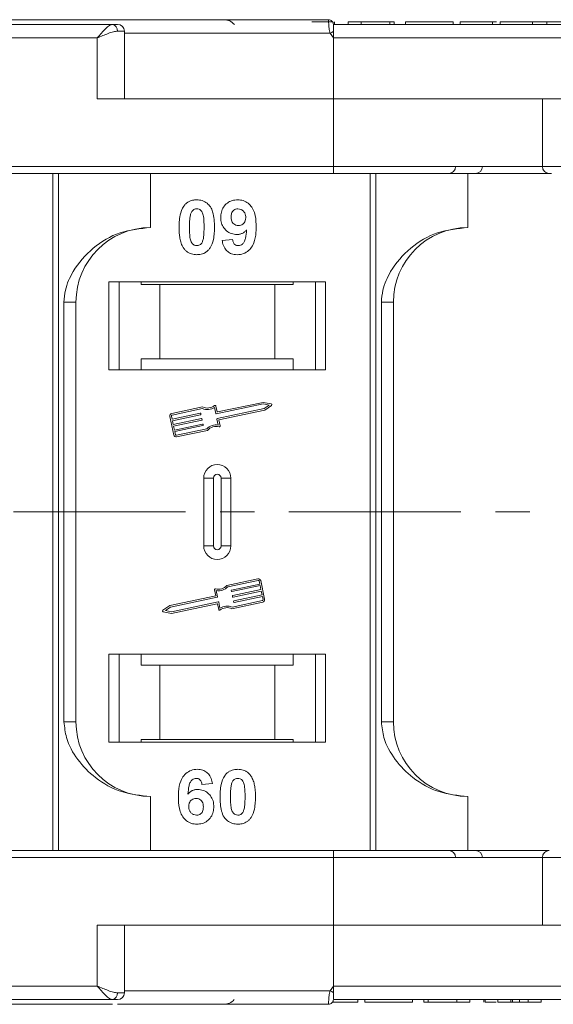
# Model space of a CAD drawing. Header units: millimetres. Extents: x 1678 to 3141, y 466 to 1499.
# Tile 9 of 81: x 2295 to 2334, y 765 to 838. Entities that reach past the tile are written whole.
import ezdxf

# ---------------------------------------------------------------- set-up
doc = ezdxf.new("R2010")
doc.units = ezdxf.units.MM
doc.linetypes.add('CENTERX2', pattern=[20.32, 12.7, -2.54, 2.54, -2.54])

msp = doc.modelspace()

# ---------------------------------------------------------------- linework, layer by layer
at = {"color": 7, "linetype": 'Continuous', "lineweight": 15}
for p, q in [((2301.385, 837.734), (2250.695, 837.734)), ((2317.345, 838.084), (2317.345, 838.084)), ((2317.657, 837.894), (2317.657, 837.934)), ((2330.016, 837.734), (2317.695, 837.734)), ((2368.385, 837.734), (2317.695, 837.734)), ((2317.766, 837.734), (2317.766, 837.934)), ((2318.792, 837.734), (2318.792, 837.934)), ((2318.792, 837.934), (2319.753, 837.934)), ((2319.753, 837.934), (2319.753, 837.734)), ((2319.753, 837.934), (2321.868, 837.934)), ((2321.868, 837.934), (2321.868, 837.734)), ((2321.868, 837.934), (2322.189, 837.934)), ((2322.189, 837.934), (2322.189, 837.734)), ((2323.022, 837.734), (2323.022, 837.934)), ((2323.022, 837.934), (2326.548, 837.934)), ((2326.548, 837.934), (2326.548, 837.734)), ((2327.061, 837.934), (2327.061, 837.734)), ((2329.44, 837.734), (2329.44, 837.934)), ((2329.726, 837.934), (2329.44, 837.934)), ((2330.016, 837.734), (2330.016, 837.934)), ((2333.798, 837.734), (2330.977, 837.734)), ((2332.395, 837.734), (2332.395, 837.934)), ((2333.448, 837.734), (2333.448, 837.934)), ((2302.267, 837.234), (2301.758, 837.234)), ((2302.267, 832.234), (2302.267, 837.234)), ((2317.461, 837.084), (2302.267, 837.084)), ((2317.695, 836.734), (2317.461, 837.084)), ((2250.695, 836.734), (2300.267, 836.734)), ((2300.267, 836.734), (2300.267, 832.234)), ((2317.695, 832.234), (2317.695, 836.734)), ((2317.695, 836.734), (2367.267, 836.734)), ((2300.267, 832.234), (2317.695, 832.234)), ((2335.124, 832.234), (2317.695, 832.234)), ((2317.695, 832.234), (2317.695, 827.234)), ((2333.124, 832.234), (2333.124, 827.234)), ((2317.695, 827.234), (2268.124, 827.234)), ((2268.124, 826.734), (2317.695, 826.734)), ((2296.983, 826.734), (2296.983, 801.734)), ((2297.403, 801.734), (2297.403, 826.734)), ((2304.195, 822.734), (2304.195, 826.734)), ((2317.695, 827.234), (2317.695, 826.734)), ((2333.124, 827.234), (2317.695, 827.234)), ((2320.413, 826.734), (2320.413, 801.734)), ((2320.832, 801.734), (2320.832, 826.734)), ((2327.625, 822.734), (2327.625, 826.734)), ((2335.124, 827.234), (2333.124, 827.234)), ((2309.484, 821.778), (2310.253, 821.862)), ((2317.125, 818.734), (2301.125, 818.734)), ((2301.125, 818.734), (2301.125, 812.234)), ((2301.875, 812.234), (2301.875, 818.734)), ((2303.511, 818.534), (2303.511, 818.734)), ((2314.738, 818.734), (2314.738, 818.534)), ((2316.375, 818.734), (2316.375, 812.234)), ((2317.125, 812.234), (2317.125, 818.734)), ((2303.511, 818.534), (2304.875, 818.534)), ((2304.875, 818.534), (2304.875, 813.034)), ((2313.375, 818.534), (2304.875, 818.534)), ((2313.375, 813.034), (2313.375, 818.534)), ((2313.375, 818.534), (2314.738, 818.534)), ((2297.81, 817.234), (2297.81, 801.734)), ((2298.695, 817.234), (2297.81, 817.234)), ((2298.695, 801.734), (2298.695, 817.234)), ((2321.239, 817.234), (2321.239, 801.734)), ((2322.125, 817.234), (2321.239, 817.234)), ((2322.125, 801.734), (2322.125, 817.234)), ((2304.875, 813.034), (2303.511, 813.034)), ((2303.511, 813.034), (2303.511, 812.234)), ((2313.375, 813.034), (2304.875, 813.034)), ((2314.738, 813.034), (2313.375, 813.034)), ((2314.738, 812.234), (2314.738, 813.034)), ((2301.125, 812.234), (2317.125, 812.234)), ((2308.043, 809.487), (2305.764, 809.005)), ((2308.031, 809.364), (2305.789, 808.891)), ((2309.017, 809.003), (2308.923, 809.447)), ((2309.108, 809.142), (2309.02, 809.557)), ((2312.513, 809.711), (2309.052, 808.98)), ((2309.125, 808.635), (2312.586, 809.366)), ((2312.512, 809.831), (2309.143, 809.119)), ((2309.235, 808.538), (2312.634, 809.256)), ((2313.114, 809.713), (2312.512, 809.831)), ((2312.955, 809.624), (2312.513, 809.711)), ((2312.586, 809.366), (2312.955, 809.624)), ((2312.634, 809.256), (2313.136, 809.607)), ((2305.628, 808.797), (2305.92, 807.418)), ((2305.743, 808.821), (2305.792, 808.591)), ((2305.792, 808.591), (2307.874, 809.031)), ((2307.899, 808.916), (2305.816, 808.476)), ((2305.816, 808.476), (2305.877, 808.189)), ((2305.877, 808.189), (2307.959, 808.629)), ((2307.984, 808.514), (2305.901, 808.074)), ((2307.909, 809.008), (2307.921, 808.951)), ((2307.994, 808.606), (2308.006, 808.549)), ((2309.196, 808.156), (2309.102, 808.6)), ((2309.329, 808.094), (2309.235, 808.538)), ((2305.901, 808.074), (2305.962, 807.787)), ((2305.962, 807.787), (2308.044, 808.227)), ((2308.069, 808.112), (2305.986, 807.672)), ((2306.104, 807.397), (2308.347, 807.871)), ((2306.128, 807.282), (2308.407, 807.763)), ((2308.079, 808.204), (2308.091, 808.147)), ((2305.986, 807.672), (2306.035, 807.442)), ((2308.125, 804.234), (2308.125, 801.734)), ((2308.125, 804.234), (2308.84, 804.234)), ((2308.84, 804.234), (2308.84, 801.734)), ((2309.41, 801.734), (2309.41, 804.234)), ((2310.125, 804.234), (2309.41, 804.234)), ((2310.125, 801.734), (2310.125, 804.234)), ((2296.983, 801.734), (2296.983, 776.734)), ((2297.403, 776.734), (2297.403, 801.734)), ((2297.81, 801.734), (2297.81, 786.234)), ((2298.695, 786.234), (2298.695, 801.734)), ((2308.125, 801.734), (2308.125, 799.234)), ((2308.84, 801.734), (2308.84, 799.234)), ((2309.41, 799.234), (2309.41, 801.734)), ((2310.125, 799.234), (2310.125, 801.734)), ((2320.413, 801.734), (2320.413, 776.734)), ((2320.832, 776.734), (2320.832, 801.734)), ((2321.239, 801.734), (2321.239, 786.234)), ((2322.125, 786.234), (2322.125, 801.734)), ((2308.84, 799.234), (2308.125, 799.234)), ((2310.125, 799.234), (2309.41, 799.234)), ((2312.121, 796.801), (2309.843, 796.319)), ((2312.146, 796.686), (2309.903, 796.212)), ((2310.181, 795.971), (2312.264, 796.411)), ((2312.288, 796.296), (2310.205, 795.856)), ((2312.264, 796.411), (2312.215, 796.64)), ((2312.349, 796.008), (2312.288, 796.296)), ((2312.621, 795.286), (2312.33, 796.665)), ((2309.014, 795.544), (2305.616, 794.826)), ((2309.125, 795.447), (2305.663, 794.716)), ((2308.92, 795.988), (2309.014, 795.544)), ((2309.054, 795.926), (2309.147, 795.482)), ((2310.171, 795.878), (2310.158, 795.936)), ((2310.256, 795.476), (2310.243, 795.534)), ((2310.266, 795.568), (2312.349, 796.008)), ((2312.373, 795.893), (2310.29, 795.453)), ((2310.351, 795.166), (2312.434, 795.606)), ((2312.458, 795.491), (2310.375, 795.051)), ((2312.434, 795.606), (2312.373, 795.893)), ((2312.506, 795.261), (2312.458, 795.491)), ((2305.616, 794.826), (2305.114, 794.475)), ((2305.663, 794.716), (2305.294, 794.458)), ((2305.736, 794.371), (2309.198, 795.103)), ((2305.737, 794.251), (2309.107, 794.963)), ((2309.142, 794.941), (2309.23, 794.525)), ((2309.232, 795.08), (2309.326, 794.636)), ((2310.207, 794.596), (2312.485, 795.077)), ((2310.218, 794.718), (2312.461, 795.192)), ((2310.341, 795.074), (2310.328, 795.131)), ((2305.136, 794.369), (2305.737, 794.251)), ((2305.294, 794.458), (2305.736, 794.371)), ((2317.125, 791.234), (2301.125, 791.234)), ((2301.125, 791.234), (2301.125, 784.734)), ((2301.875, 784.734), (2301.875, 791.234)), ((2303.511, 791.234), (2303.511, 790.434)), ((2314.738, 790.434), (2314.738, 791.234)), ((2316.375, 791.234), (2316.375, 784.734)), ((2317.125, 784.734), (2317.125, 791.234)), ((2303.511, 790.434), (2304.875, 790.434)), ((2304.875, 790.434), (2304.875, 784.934)), ((2304.875, 790.434), (2313.375, 790.434)), ((2313.375, 784.934), (2313.375, 790.434)), ((2313.375, 790.434), (2314.738, 790.434)), ((2297.81, 786.234), (2298.695, 786.234)), ((2321.239, 786.234), (2322.125, 786.234)), ((2301.125, 784.734), (2317.125, 784.734)), ((2304.875, 784.934), (2303.511, 784.934)), ((2303.511, 784.734), (2303.511, 784.934)), ((2304.875, 784.934), (2313.375, 784.934)), ((2314.738, 784.934), (2313.375, 784.934)), ((2314.738, 784.934), (2314.738, 784.734)), ((2308.766, 781.69), (2307.997, 781.606)), ((2304.195, 780.734), (2304.195, 776.734)), ((2327.625, 780.734), (2327.625, 776.734)), ((2317.695, 776.734), (2268.124, 776.734)), ((2317.695, 776.234), (2317.695, 776.734)), ((2268.124, 776.234), (2317.695, 776.234)), ((2317.695, 776.234), (2317.695, 771.234)), ((2317.695, 776.234), (2333.124, 776.234)), ((2333.124, 776.234), (2333.124, 771.234)), ((2333.124, 776.234), (2335.124, 776.234)), ((2317.695, 771.234), (2300.267, 771.234)), ((2300.267, 771.234), (2300.267, 766.734)), ((2302.267, 766.234), (2302.267, 771.234)), ((2317.695, 766.734), (2317.695, 771.234)), ((2317.695, 771.234), (2335.124, 771.234)), ((2300.267, 766.734), (2250.695, 766.734)), ((2302.267, 766.384), (2317.461, 766.384)), ((2317.461, 766.384), (2317.695, 766.734)), ((2367.267, 766.734), (2317.695, 766.734)), ((2250.695, 765.734), (2301.385, 765.734)), ((2301.758, 766.234), (2302.267, 766.234)), ((2317.695, 765.736), (2317.695, 765.734)), ((2317.695, 765.734), (2342.324, 765.734)), ((2317.695, 765.734), (2368.385, 765.734)), ((2319.497, 765.734), (2319.497, 765.534)), ((2320.009, 765.534), (2320.009, 765.734)), ((2320.009, 765.534), (2323.535, 765.534)), ((2323.535, 765.734), (2323.535, 765.534)), ((2324.368, 765.734), (2324.368, 765.534)), ((2324.368, 765.534), (2324.689, 765.534)), ((2324.689, 765.734), (2324.689, 765.534)), ((2324.689, 765.534), (2326.804, 765.534)), ((2326.804, 765.534), (2326.804, 765.734)), ((2326.804, 765.534), (2327.766, 765.534)), ((2327.766, 765.734), (2327.766, 765.534)), ((2328.792, 765.734), (2328.792, 765.534)), ((2328.901, 765.734), (2328.901, 765.534)), ((2329.824, 765.734), (2329.824, 765.534)), ((2330.785, 765.534), (2329.824, 765.534)), ((2330.785, 765.734), (2330.785, 765.534)), ((2330.915, 765.734), (2330.915, 765.534)), ((2331.33, 765.534), (2331.535, 765.534)), ((2331.43, 765.734), (2331.43, 765.534)), ((2332.067, 765.734), (2332.067, 765.534)), ((2332.067, 765.534), (2333.029, 765.534)), ((2333.029, 765.734), (2333.029, 765.534)), ((2317.345, 765.384), (2317.345, 765.384))]:
    msp.add_line(p, q, dxfattribs=at)
at = {"color": 1, "linetype": 'CENTERX2', "lineweight": 13}
msp.add_line((2977.349, 801.734), (2139.266, 801.734), dxfattribs=at)
at = {"color": 7, "linetype": 'Continuous', "lineweight": 15, "flags": 128}
msp.add_lwpolyline([(2317.695, 837.734), (2317.695, 837.734)], dxfattribs=at)
at = {"color": 7, "linetype": 'Continuous', "lineweight": 15}
for centre, radius, start, end in [((2301.31, 837.289), 0.451, 352.91869, 80.47981), ((2301.767, 837.234), 0.5, 0, 90), ((2309.625, 837.084), 1, 40.5416, 90), ((2317.345, 837.734), 0.35, 0.00057, 90.00191), ((2353.24, 770.157), 75.89, 117.92809, 118.12821), ((2326.213, 827.234), 0.5, 270, 0), ((2328.196, 827.234), 0.5, 270, 0), ((2333.624, 827.234), 0.5, 180, 270), ((2304.195, 817.234), 5.5, 90, 180), ((2327.625, 817.234), 5.5, 90, 180), ((2308.396, 810.285), 0.99, 248.37041, 302.16635), ((2308.396, 810.285), 0.873, 246.11204, 307.44471), ((2308.963, 809.545), 0.0587, 11.9297, 127.44471), ((2313.102, 809.656), 0.0587, 304.95116, 78.90824), ((2305.801, 808.833), 0.176, 101.9297, 191.9297), ((2305.801, 808.833), 0.0587, 101.9297, 191.9297), ((2307.88, 809.002), 0.0294, 11.9297, 101.9297), ((2307.893, 808.945), 0.0294, 281.9297, 11.9297), ((2307.965, 808.6), 0.0294, 11.9297, 101.9297), ((2307.978, 808.543), 0.0294, 281.9297, 11.9297), ((2309.046, 809.009), 0.0294, 191.9297, 281.9297), ((2309.131, 808.606), 0.0294, 101.9297, 191.9297), ((2309.137, 809.148), 0.0294, 191.9297, 281.9297), ((2308.05, 808.198), 0.0294, 11.9297, 101.9297), ((2308.063, 808.141), 0.0294, 281.9297, 11.9297), ((2309.053, 807.176), 0.99, 81.69305, 135.48899), ((2309.053, 807.176), 0.873, 76.41469, 137.74736), ((2309.272, 808.082), 0.0587, 256.41469, 11.9297), ((2306.092, 807.454), 0.176, 191.9297, 281.9297), ((2306.092, 807.454), 0.0587, 191.9297, 281.9297), ((2309.125, 804.234), 1, 0, 180), ((2309.125, 804.234), 0.285, 0, 180), ((2309.125, 799.234), 1, 180, 0), ((2309.125, 799.234), 0.285, 180, 0), ((2312.158, 796.628), 0.176, 11.9297, 101.9297), ((2309.197, 796.906), 0.873, 256.41469, 317.74736), ((2309.197, 796.906), 0.99, 261.69305, 315.48899), ((2312.158, 796.628), 0.0587, 11.9297, 101.9297), ((2308.978, 796.001), 0.0587, 76.41469, 191.9297), ((2309.119, 795.476), 0.0294, 281.9297, 11.9297), ((2310.187, 795.942), 0.0294, 101.9297, 191.9297), ((2310.199, 795.884), 0.0294, 191.9297, 281.9297), ((2310.272, 795.54), 0.0294, 101.9297, 191.9297), ((2310.284, 795.482), 0.0294, 191.9297, 281.9297), ((2309.113, 794.935), 0.0294, 11.9297, 101.9297), ((2309.204, 795.074), 0.0294, 11.9297, 101.9297), ((2309.853, 793.798), 0.873, 66.11204, 127.44471), ((2309.853, 793.798), 0.99, 68.37041, 122.16635), ((2310.357, 795.137), 0.0294, 101.9297, 191.9297), ((2310.369, 795.08), 0.0294, 191.9297, 281.9297), ((2312.449, 795.249), 0.0587, 281.9297, 11.9297), ((2312.449, 795.249), 0.176, 281.9297, 11.9297), ((2305.147, 794.427), 0.0587, 124.95116, 258.90824), ((2309.287, 794.537), 0.0587, 191.9297, 307.44471), ((2304.195, 786.234), 5.5, 180, 270), ((2327.625, 786.234), 5.5, 180, 270), ((2326.213, 776.234), 0.5, 0, 90), ((2328.196, 776.234), 0.5, 0, 90), ((2333.624, 776.234), 0.5, 90, 180), ((2353.24, 833.311), 75.89, 241.87179, 242.07191), ((2301.31, 766.178), 0.451, 279.5202, 7.08135), ((2301.767, 766.234), 0.5, 270, 0), ((2309.625, 766.384), 1, 270, 319.04573), ((2317.345, 765.734), 0.35, 269.99809, 359.99965)]:
    msp.add_arc(centre, radius, start, end, dxfattribs=at)
for points, knots in [([(2317.345, 838.084), (2316.032, 838.084), (2313.367, 838.084), (2309.378, 838.084), (2305.734, 838.084), (2302.499, 838.084), (2299.673, 838.084), (2297.012, 838.084), (2293.733, 838.084), (2290.945, 838.084), (2288.743, 838.084), (2287.272, 838.084), (2286.106, 838.084), (2285.335, 838.084), (2285.241, 838.084), (2285.195, 838.084)], [0, 0, 0, 0, 0.077724, 0.157824, 0.240135, 0.304454, 0.368763, 0.43443, 0.500087, 0.631237, 0.695556, 0.759865, 0.842185, 0.922283, 1, 1, 1, 1]), ([(2300.267, 836.734), (2300.373, 836.856), (2300.585, 837.101), (2300.894, 837.431), (2301.173, 837.681), (2301.317, 837.717), (2301.385, 837.734)], [0, 0, 0, 0, 0.251131, 0.501805, 0.765641, 1, 1, 1, 1]), ([(2317.657, 837.934), (2317.603, 837.934), (2317.495, 837.934), (2317.191, 837.934), (2316.726, 837.934), (2316.339, 837.934), (2316.105, 837.934)], [0, 0, 0, 0, 0.20646, 0.413515, 0.645211, 1, 1, 1, 1]), ([(2317.461, 837.084), (2317.444, 837.14), (2317.407, 837.263), (2317.378, 837.45), (2317.359, 837.631), (2317.348, 837.814), (2317.345, 837.96), (2317.345, 838.063), (2317.345, 838.077), (2317.345, 838.084)], [0, 0, 0, 0, 0.1117977, 0.2443303, 0.368648, 0.5004012, 0.6872226, 0.8279677, 1, 1, 1, 1]), ([(2317.695, 837.734), (2317.695, 837.723), (2317.695, 837.701), (2317.695, 837.528), (2317.695, 837.343), (2317.695, 837.227), (2317.695, 837.208)], [0, 0, 0, 0, 0.313357, 0.626713, 0.94007, 1, 1, 1, 1]), ([(2329.44, 837.934), (2329.306, 837.934), (2328.902, 837.934), (2328.242, 837.934), (2327.621, 837.934), (2327.195, 837.934), (2327.07, 837.934), (2327.062, 837.934), (2327.061, 837.934)], [0, 0, 0, 0, 0.102171, 0.30922, 0.51365, 0.692275, 0.932413, 1, 1, 1, 1]), ([(2332.395, 837.934), (2332.261, 837.934), (2331.857, 837.934), (2331.203, 837.934), (2330.585, 837.934), (2330.157, 837.934), (2330.026, 837.934), (2330.018, 837.934), (2330.016, 837.934)], [0, 0, 0, 0, 0.101398, 0.306996, 0.506144, 0.685262, 0.924557, 1, 1, 1, 1]), ([(2333.448, 837.934), (2333.386, 837.934), (2333.262, 837.934), (2333.078, 837.934), (2332.902, 837.934), (2332.735, 837.934), (2332.565, 837.934), (2332.452, 837.934), (2332.395, 837.934)], [0, 0, 0, 0, 0.185429, 0.37219, 0.527708, 0.683877, 0.841678, 1, 1, 1, 1]), ([(2334.536, 837.934), (2334.476, 837.934), (2334.356, 837.934), (2334.039, 837.934), (2333.719, 837.934), (2333.477, 837.934), (2333.448, 837.934)], [0, 0, 0, 0, 0.250896, 0.502166, 0.940512, 1, 1, 1, 1]), ([(2301.758, 837.234), (2301.663, 837.224), (2301.453, 837.202), (2300.955, 837.031), (2300.537, 836.85), (2300.267, 836.734)], [0, 0, 0, 0, 0.227063, 0.501587, 1, 1, 1, 1]), ([(2317.695, 826.734), (2319.037, 826.734), (2321.761, 826.734), (2325.848, 826.734), (2329.571, 826.734), (2332.231, 826.734), (2333.488, 826.734), (2333.792, 826.734)], [0, 0, 0, 0, 0.239024, 0.485461, 0.738838, 0.936896, 1, 1, 1, 1]), ([(2306.7, 824.379), (2306.745, 824.429), (2306.835, 824.531), (2307.004, 824.647), (2307.192, 824.73), (2307.361, 824.768), (2307.503, 824.783), (2307.576, 824.784), (2307.612, 824.785)], [0, 0, 0, 0, 0.193776, 0.3936, 0.587864, 0.788908, 0.894169, 1, 1, 1, 1]), ([(2307.612, 824.785), (2307.747, 824.775), (2308.019, 824.755), (2308.372, 824.556), (2308.643, 824.263), (2308.895, 823.662), (2308.909, 823.139), (2308.92, 822.753)], [0, 0, 0, 0, 0.147566, 0.296688, 0.431278, 0.580404, 1, 1, 1, 1]), ([(2309.381, 823.481), (2309.389, 823.615), (2309.404, 823.885), (2309.572, 824.265), (2309.851, 824.561), (2310.222, 824.755), (2310.497, 824.775), (2310.639, 824.785)], [0, 0, 0, 0, 0.197927, 0.397728, 0.597413, 0.790584, 1, 1, 1, 1]), ([(2310.639, 824.785), (2310.775, 824.775), (2311.046, 824.753), (2311.407, 824.551), (2311.698, 824.246), (2311.938, 823.711), (2311.992, 823.202), (2311.996, 822.847), (2311.997, 822.788)], [0, 0, 0, 0, 0.148288, 0.297745, 0.443713, 0.607791, 0.934708, 1, 1, 1, 1]), ([(2306.304, 822.761), (2306.307, 822.895), (2306.312, 823.198), (2306.384, 823.727), (2306.524, 824.149), (2306.683, 824.356), (2306.7, 824.379)], [0, 0, 0, 0, 0.2367308, 0.5375555, 0.9496679, 1, 1, 1, 1]), ([(2307.074, 822.761), (2307.074, 822.828), (2307.075, 822.961), (2307.081, 823.142), (2307.091, 823.303), (2307.105, 823.445), (2307.124, 823.587), (2307.147, 823.679), (2307.159, 823.726)], [0, 0, 0, 0, 0.205942, 0.411959, 0.558149, 0.704502, 0.851801, 1, 1, 1, 1]), ([(2307.159, 823.726), (2307.183, 823.795), (2307.221, 823.907), (2307.329, 824.033), (2307.453, 824.099), (2307.552, 824.116), (2307.606, 824.118), (2307.612, 824.119)], [0, 0, 0, 0, 0.334804, 0.542561, 0.750382, 0.970721, 1, 1, 1, 1]), ([(2307.612, 824.119), (2307.669, 824.113), (2307.771, 824.103), (2307.903, 824.027), (2308.016, 823.879), (2308.112, 823.604), (2308.146, 823.212), (2308.149, 822.912), (2308.15, 822.761)], [0, 0, 0, 0, 0.104614, 0.188814, 0.273512, 0.444127, 0.719481, 1, 1, 1, 1]), ([(2310.15, 823.52), (2310.155, 823.607), (2310.161, 823.745), (2310.236, 823.924), (2310.345, 824.031), (2310.488, 824.105), (2310.595, 824.114), (2310.654, 824.119)], [0, 0, 0, 0, 0.29132, 0.465539, 0.641632, 0.798664, 1, 1, 1, 1]), ([(2310.654, 824.119), (2310.722, 824.111), (2310.859, 824.097), (2311.033, 823.98), (2311.162, 823.822), (2311.219, 823.639), (2311.225, 823.519), (2311.227, 823.463)], [0, 0, 0, 0, 0.207955, 0.420406, 0.62732, 0.827707, 1, 1, 1, 1]), ([(2310.563, 822.221), (2310.428, 822.233), (2310.155, 822.258), (2309.804, 822.475), (2309.537, 822.78), (2309.399, 823.135), (2309.387, 823.376), (2309.381, 823.481)], [0, 0, 0, 0, 0.210189, 0.421773, 0.623603, 0.837034, 1, 1, 1, 1]), ([(2310.693, 822.888), (2310.625, 822.894), (2310.5, 822.905), (2310.336, 822.998), (2310.225, 823.13), (2310.16, 823.31), (2310.154, 823.442), (2310.15, 823.52)], [0, 0, 0, 0, 0.213937, 0.398075, 0.583091, 0.751666, 1, 1, 1, 1]), ([(2311.227, 823.463), (2311.223, 823.384), (2311.215, 823.251), (2311.129, 823.082), (2311.008, 822.972), (2310.859, 822.899), (2310.748, 822.891), (2310.693, 822.888)], [0, 0, 0, 0, 0.267394, 0.447214, 0.627122, 0.813065, 1, 1, 1, 1]), ([(2304.195, 822.734), (2303.435, 822.658), (2301.915, 822.505), (2299.893, 821.315), (2298.562, 819.764), (2297.901, 818.32), (2297.835, 817.528), (2297.81, 817.234)], [0, 0, 0, 0, 0.249096, 0.498243, 0.745205, 0.90541, 1, 1, 1, 1]), ([(2306.697, 821.145), (2306.658, 821.199), (2306.578, 821.309), (2306.47, 821.546), (2306.38, 821.853), (2306.33, 822.19), (2306.308, 822.494), (2306.305, 822.672), (2306.304, 822.761)], [0, 0, 0, 0, 0.118441, 0.239346, 0.459593, 0.684925, 0.84224, 1, 1, 1, 1]), ([(2307.612, 821.401), (2307.544, 821.409), (2307.433, 821.422), (2307.305, 821.51), (2307.201, 821.663), (2307.108, 821.937), (2307.08, 822.327), (2307.076, 822.616), (2307.074, 822.761)], [0, 0, 0, 0, 0.12537, 0.20229, 0.279179, 0.464758, 0.730582, 1, 1, 1, 1]), ([(2308.15, 822.761), (2308.15, 822.694), (2308.149, 822.561), (2308.143, 822.38), (2308.133, 822.219), (2308.119, 822.076), (2308.101, 821.933), (2308.077, 821.84), (2308.065, 821.793)], [0, 0, 0, 0, 0.20527, 0.410616, 0.55715, 0.703844, 0.851471, 1, 1, 1, 1]), ([(2308.92, 822.753), (2308.917, 822.62), (2308.912, 822.316), (2308.842, 821.798), (2308.703, 821.378), (2308.547, 821.17), (2308.524, 821.14)], [0, 0, 0, 0, 0.237281, 0.538591, 0.932677, 1, 1, 1, 1]), ([(2311.286, 822.556), (2311.24, 822.507), (2311.146, 822.408), (2310.999, 822.32), (2310.872, 822.268), (2310.773, 822.24), (2310.67, 822.225), (2310.599, 822.222), (2310.563, 822.221)], [0, 0, 0, 0, 0.243491, 0.496266, 0.61821, 0.741704, 0.870158, 1, 1, 1, 1]), ([(2311.997, 822.788), (2311.994, 822.654), (2311.985, 822.253), (2311.894, 821.697), (2311.616, 821.189), (2311.269, 820.886), (2310.899, 820.748), (2310.666, 820.738), (2310.582, 820.734)], [0, 0, 0, 0, 0.142337, 0.429127, 0.589943, 0.751205, 0.909895, 1, 1, 1, 1]), ([(2310.68, 821.401), (2310.734, 821.406), (2310.842, 821.417), (2310.994, 821.516), (2311.135, 821.686), (2311.245, 822.048), (2311.269, 822.349), (2311.286, 822.556)], [0, 0, 0, 0, 0.112015, 0.224355, 0.367768, 0.565827, 1, 1, 1, 1]), ([(2327.625, 822.734), (2326.865, 822.658), (2325.345, 822.505), (2323.323, 821.315), (2321.991, 819.764), (2321.331, 818.32), (2321.264, 817.528), (2321.239, 817.234)], [0, 0, 0, 0, 0.249096, 0.498243, 0.745205, 0.90541, 1, 1, 1, 1]), ([(2308.065, 821.793), (2308.041, 821.724), (2308.003, 821.613), (2307.896, 821.487), (2307.774, 821.421), (2307.675, 821.403), (2307.62, 821.401), (2307.612, 821.401)], [0, 0, 0, 0, 0.333678, 0.540413, 0.747264, 0.961209, 1, 1, 1, 1]), ([(2310.582, 820.734), (2310.446, 820.745), (2310.2, 820.765), (2309.886, 820.947), (2309.644, 821.227), (2309.529, 821.525), (2309.494, 821.724), (2309.484, 821.778)], [0, 0, 0, 0, 0.242788, 0.438865, 0.634801, 0.900936, 1, 1, 1, 1]), ([(2310.253, 821.862), (2310.266, 821.782), (2310.287, 821.659), (2310.377, 821.515), (2310.482, 821.438), (2310.588, 821.405), (2310.655, 821.402), (2310.68, 821.401)], [0, 0, 0, 0, 0.344714, 0.529059, 0.714209, 0.892196, 1, 1, 1, 1]), ([(2307.612, 820.734), (2307.545, 820.736), (2307.41, 820.741), (2307.212, 820.784), (2307.022, 820.862), (2306.877, 820.961), (2306.77, 821.059), (2306.721, 821.116), (2306.697, 821.145)], [0, 0, 0, 0, 0.192635, 0.388697, 0.582015, 0.783044, 0.890959, 1, 1, 1, 1]), ([(2308.524, 821.14), (2308.48, 821.09), (2308.389, 820.988), (2308.221, 820.872), (2308.032, 820.789), (2307.862, 820.751), (2307.721, 820.736), (2307.648, 820.735), (2307.612, 820.734)], [0, 0, 0, 0, 0.193769, 0.393564, 0.587886, 0.789131, 0.894283, 1, 1, 1, 1]), ([(2297.81, 786.234), (2297.854, 785.843), (2297.965, 784.845), (2298.788, 783.39), (2300.158, 781.978), (2302.024, 780.941), (2303.474, 780.803), (2304.195, 780.734)], [0, 0, 0, 0, 0.1257134, 0.3212757, 0.5244662, 0.763484, 1, 1, 1, 1]), ([(2321.239, 786.234), (2321.283, 785.843), (2321.394, 784.845), (2322.218, 783.39), (2323.588, 781.978), (2325.453, 780.941), (2326.903, 780.803), (2327.625, 780.734)], [0, 0, 0, 0, 0.125713, 0.321276, 0.524466, 0.763484, 1, 1, 1, 1]), ([(2306.253, 780.68), (2306.256, 780.813), (2306.265, 781.215), (2306.355, 781.771), (2306.634, 782.279), (2306.98, 782.582), (2307.35, 782.72), (2307.584, 782.73), (2307.668, 782.734)], [0, 0, 0, 0, 0.142337, 0.429127, 0.589943, 0.751205, 0.909895, 1, 1, 1, 1]), ([(2307.668, 782.734), (2307.804, 782.723), (2308.05, 782.704), (2308.363, 782.52), (2308.604, 782.243), (2308.719, 781.946), (2308.755, 781.747), (2308.766, 781.69)], [0, 0, 0, 0, 0.242691, 0.439002, 0.635006, 0.895059, 1, 1, 1, 1]), ([(2309.33, 780.715), (2309.332, 780.848), (2309.337, 781.151), (2309.41, 781.679), (2309.551, 782.099), (2309.708, 782.305), (2309.726, 782.328)], [0, 0, 0, 0, 0.237381, 0.538918, 0.949082, 1, 1, 1, 1]), ([(2309.726, 782.328), (2309.77, 782.378), (2309.86, 782.48), (2310.029, 782.595), (2310.218, 782.678), (2310.387, 782.716), (2310.528, 782.731), (2310.601, 782.733), (2310.638, 782.734)], [0, 0, 0, 0, 0.193776, 0.3936, 0.587864, 0.788908, 0.894169, 1, 1, 1, 1]), ([(2310.638, 782.734), (2310.704, 782.732), (2310.839, 782.727), (2311.037, 782.683), (2311.228, 782.606), (2311.372, 782.507), (2311.479, 782.409), (2311.528, 782.352), (2311.553, 782.323)], [0, 0, 0, 0, 0.192627, 0.388684, 0.582013, 0.783201, 0.891038, 1, 1, 1, 1]), ([(2311.553, 782.323), (2311.592, 782.269), (2311.671, 782.159), (2311.777, 781.927), (2311.867, 781.632), (2311.917, 781.301), (2311.942, 780.991), (2311.944, 780.802), (2311.945, 780.707)], [0, 0, 0, 0, 0.118432, 0.239329, 0.449434, 0.664178, 0.83182, 1, 1, 1, 1]), ([(2307.57, 782.067), (2307.516, 782.062), (2307.407, 782.051), (2307.255, 781.951), (2307.113, 781.779), (2307.005, 781.417), (2306.98, 781.117), (2306.964, 780.912)], [0, 0, 0, 0, 0.112049, 0.22438, 0.370115, 0.570276, 1, 1, 1, 1]), ([(2307.997, 781.606), (2307.984, 781.683), (2307.965, 781.805), (2307.874, 781.95), (2307.769, 782.03), (2307.661, 782.063), (2307.595, 782.066), (2307.57, 782.067)], [0, 0, 0, 0, 0.33384, 0.524547, 0.716372, 0.891824, 1, 1, 1, 1]), ([(2310.099, 780.707), (2310.1, 780.773), (2310.101, 780.907), (2310.106, 781.088), (2310.117, 781.249), (2310.131, 781.392), (2310.149, 781.535), (2310.173, 781.628), (2310.185, 781.675)], [0, 0, 0, 0, 0.20527, 0.410616, 0.557148, 0.703844, 0.851475, 1, 1, 1, 1]), ([(2310.185, 781.675), (2310.208, 781.744), (2310.247, 781.856), (2310.355, 781.982), (2310.478, 782.048), (2310.577, 782.065), (2310.631, 782.067), (2310.638, 782.067)], [0, 0, 0, 0, 0.3348035, 0.5425606, 0.750382, 0.9707212, 1, 1, 1, 1]), ([(2310.638, 782.067), (2310.695, 782.061), (2310.796, 782.051), (2310.925, 781.977), (2311.035, 781.836), (2311.135, 781.565), (2311.171, 781.169), (2311.174, 780.862), (2311.176, 780.707)], [0, 0, 0, 0, 0.105646, 0.186221, 0.267042, 0.431541, 0.712708, 1, 1, 1, 1]), ([(2306.964, 780.912), (2307.01, 780.96), (2307.105, 781.058), (2307.25, 781.15), (2307.377, 781.199), (2307.476, 781.227), (2307.58, 781.243), (2307.651, 781.246), (2307.687, 781.247)], [0, 0, 0, 0, 0.243654, 0.49576, 0.617892, 0.741503, 0.870025, 1, 1, 1, 1]), ([(2307.687, 781.247), (2307.822, 781.234), (2308.094, 781.21), (2308.443, 780.994), (2308.709, 780.692), (2308.85, 780.339), (2308.863, 780.096), (2308.868, 779.987)], [0, 0, 0, 0, 0.210216, 0.421975, 0.620016, 0.831037, 1, 1, 1, 1]), ([(2307.61, 778.683), (2307.475, 778.693), (2307.204, 778.715), (2306.844, 778.916), (2306.552, 779.221), (2306.312, 779.757), (2306.257, 780.267), (2306.254, 780.622), (2306.253, 780.68)], [0, 0, 0, 0, 0.148269, 0.297647, 0.442421, 0.607851, 0.935658, 1, 1, 1, 1]), ([(2307.022, 780.005), (2307.027, 780.087), (2307.035, 780.223), (2307.126, 780.393), (2307.249, 780.501), (2307.397, 780.57), (2307.505, 780.577), (2307.557, 780.58)], [0, 0, 0, 0, 0.276721, 0.45687, 0.637007, 0.824068, 1, 1, 1, 1]), ([(2307.557, 780.58), (2307.624, 780.575), (2307.75, 780.565), (2307.91, 780.47), (2308.029, 780.335), (2308.091, 780.151), (2308.096, 780.018), (2308.099, 779.948)], [0, 0, 0, 0, 0.213757, 0.394944, 0.576585, 0.777311, 1, 1, 1, 1]), ([(2310.638, 778.683), (2310.502, 778.693), (2310.231, 778.713), (2309.877, 778.911), (2309.589, 779.225), (2309.355, 779.836), (2309.34, 780.356), (2309.33, 780.715)], [0, 0, 0, 0, 0.147528, 0.296569, 0.43214, 0.608737, 1, 1, 1, 1]), ([(2310.638, 779.349), (2310.57, 779.357), (2310.46, 779.37), (2310.331, 779.457), (2310.228, 779.607), (2310.135, 779.879), (2310.105, 780.269), (2310.101, 780.56), (2310.099, 780.707)], [0, 0, 0, 0, 0.125351, 0.2021974, 0.2791824, 0.4597421, 0.727968, 1, 1, 1, 1]), ([(2311.176, 780.707), (2311.176, 780.64), (2311.175, 780.507), (2311.169, 780.326), (2311.159, 780.165), (2311.145, 780.023), (2311.126, 779.881), (2311.102, 779.788), (2311.09, 779.742)], [0, 0, 0, 0, 0.205942, 0.411959, 0.558149, 0.704502, 0.851801, 1, 1, 1, 1]), ([(2311.945, 780.707), (2311.943, 780.573), (2311.938, 780.27), (2311.867, 779.75), (2311.73, 779.327), (2311.572, 779.119), (2311.55, 779.089)], [0, 0, 0, 0, 0.236629, 0.537361, 0.932986, 1, 1, 1, 1]), ([(2307.595, 779.349), (2307.527, 779.356), (2307.391, 779.371), (2307.215, 779.488), (2307.089, 779.645), (2307.031, 779.827), (2307.025, 779.947), (2307.022, 780.005)], [0, 0, 0, 0, 0.207905, 0.419981, 0.630626, 0.821735, 1, 1, 1, 1]), ([(2308.099, 779.948), (2308.095, 779.862), (2308.089, 779.724), (2308.016, 779.545), (2307.905, 779.436), (2307.761, 779.362), (2307.654, 779.354), (2307.595, 779.349)], [0, 0, 0, 0, 0.2886974, 0.4635526, 0.6399417, 0.8018084, 1, 1, 1, 1]), ([(2308.868, 779.987), (2308.861, 779.853), (2308.845, 779.583), (2308.679, 779.201), (2308.394, 778.902), (2308.021, 778.711), (2307.747, 778.692), (2307.61, 778.683)], [0, 0, 0, 0, 0.197831, 0.3973, 0.59891, 0.798741, 1, 1, 1, 1]), ([(2311.09, 779.742), (2311.067, 779.673), (2311.029, 779.561), (2310.921, 779.436), (2310.8, 779.37), (2310.701, 779.352), (2310.646, 779.35), (2310.638, 779.349)], [0, 0, 0, 0, 0.3336776, 0.5404125, 0.7472639, 0.9612091, 1, 1, 1, 1]), ([(2311.55, 779.089), (2311.505, 779.039), (2311.415, 778.937), (2311.246, 778.821), (2311.057, 778.738), (2310.888, 778.7), (2310.747, 778.685), (2310.674, 778.683), (2310.638, 778.683)], [0, 0, 0, 0, 0.193769, 0.393564, 0.587886, 0.789131, 0.894283, 1, 1, 1, 1]), ([(2333.624, 776.734), (2333.376, 776.734), (2332.173, 776.734), (2329.57, 776.734), (2325.848, 776.734), (2321.761, 776.734), (2319.037, 776.734), (2317.695, 776.734)], [0, 0, 0, 0, 0.052091, 0.252501, 0.508821, 0.75816, 1, 1, 1, 1]), ([(2301.385, 765.734), (2301.317, 765.751), (2301.173, 765.786), (2300.894, 766.037), (2300.585, 766.366), (2300.373, 766.611), (2300.267, 766.734)], [0, 0, 0, 0, 0.23435, 0.498195, 0.748869, 1, 1, 1, 1]), ([(2300.267, 766.734), (2300.537, 766.618), (2300.955, 766.437), (2301.453, 766.265), (2301.663, 766.244), (2301.758, 766.234)], [0, 0, 0, 0, 0.498413, 0.772928, 1, 1, 1, 1]), ([(2317.345, 765.384), (2317.345, 765.391), (2317.345, 765.405), (2317.345, 765.508), (2317.348, 765.653), (2317.359, 765.837), (2317.378, 766.019), (2317.408, 766.206), (2317.445, 766.328), (2317.461, 766.384)], [0, 0, 0, 0, 0.172016, 0.3127556, 0.4995985, 0.630391, 0.7580256, 0.8892284, 1, 1, 1, 1]), ([(2317.695, 766.259), (2317.695, 766.167), (2317.695, 765.982), (2317.695, 765.82), (2317.695, 765.79), (2317.695, 765.781)], [0, 0, 0, 0, 0.412979, 0.825987, 1, 1, 1, 1]), ([(2317.625, 765.534), (2317.855, 765.534), (2318.348, 765.534), (2318.936, 765.534), (2319.362, 765.534), (2319.487, 765.534), (2319.495, 765.534), (2319.497, 765.534)], [0, 0, 0, 0, 0.205316, 0.4404954, 0.6459882, 0.9222464, 1, 1, 1, 1]), ([(2328.901, 765.534), (2328.955, 765.534), (2329.063, 765.534), (2329.345, 765.534), (2329.583, 765.534), (2329.698, 765.534)], [0, 0, 0, 0, 0.340793, 0.682566, 1, 1, 1, 1]), ([(2330.915, 765.534), (2330.897, 765.534), (2330.858, 765.534), (2330.83, 765.534), (2330.811, 765.534), (2330.799, 765.534), (2330.79, 765.534), (2330.787, 765.534), (2330.785, 765.534)], [0, 0, 0, 0, 0.193806, 0.393127, 0.544069, 0.695412, 0.847613, 1, 1, 1, 1]), ([(2331.43, 765.534), (2331.389, 765.534), (2331.305, 765.534), (2331.194, 765.534), (2331.101, 765.534), (2331.028, 765.534), (2330.965, 765.534), (2330.932, 765.534), (2330.915, 765.534)], [0, 0, 0, 0, 0.202387, 0.410907, 0.557829, 0.709472, 0.853224, 1, 1, 1, 1]), ([(2332.067, 765.534), (2332.064, 765.534), (2332.059, 765.534), (2332.011, 765.534), (2331.92, 765.534), (2331.802, 765.534), (2331.635, 765.534), (2331.508, 765.534), (2331.43, 765.534)], [0, 0, 0, 0, 0.292027, 0.504854, 0.613905, 0.723685, 0.829816, 1, 1, 1, 1]), ([(2285.195, 765.384), (2285.241, 765.384), (2285.335, 765.384), (2286.106, 765.384), (2287.272, 765.384), (2288.743, 765.384), (2290.391, 765.384), (2292.33, 765.384), (2295.293, 765.384), (2298.346, 765.384), (2300.824, 765.384), (2301.382, 765.384)], [0, 0, 0, 0, 0.116124, 0.235791, 0.358766, 0.454859, 0.550937, 0.649045, 0.747136, 0.943077, 1, 1, 1, 1]), ([(2301.77, 765.384), (2302.02, 765.384), (2303.199, 765.384), (2305.745, 765.384), (2309.375, 765.384), (2313.368, 765.384), (2316.033, 765.384), (2317.345, 765.384)], [0, 0, 0, 0, 0.053852, 0.25371, 0.509545, 0.758465, 1, 1, 1, 1])]:
    msp.add_open_spline(points, degree=3, knots=knots, dxfattribs=at)
for points in [[(2301.385, 837.734), (2301.495, 837.734), (2301.714, 837.734), (2301.749, 837.734), (2301.767, 837.734)], [(2317.695, 837.208), (2317.695, 837.133), (2317.695, 836.982), (2317.695, 836.817), (2317.695, 836.734)], [(2317.695, 766.734), (2317.695, 766.651), (2317.695, 766.485), (2317.695, 766.335), (2317.695, 766.259)], [(2301.767, 765.734), (2301.749, 765.734), (2301.714, 765.734), (2301.495, 765.734), (2301.385, 765.734)]]:
    msp.add_open_spline(points, degree=3, dxfattribs=at)

doc.saveas('drawing.dxf')
